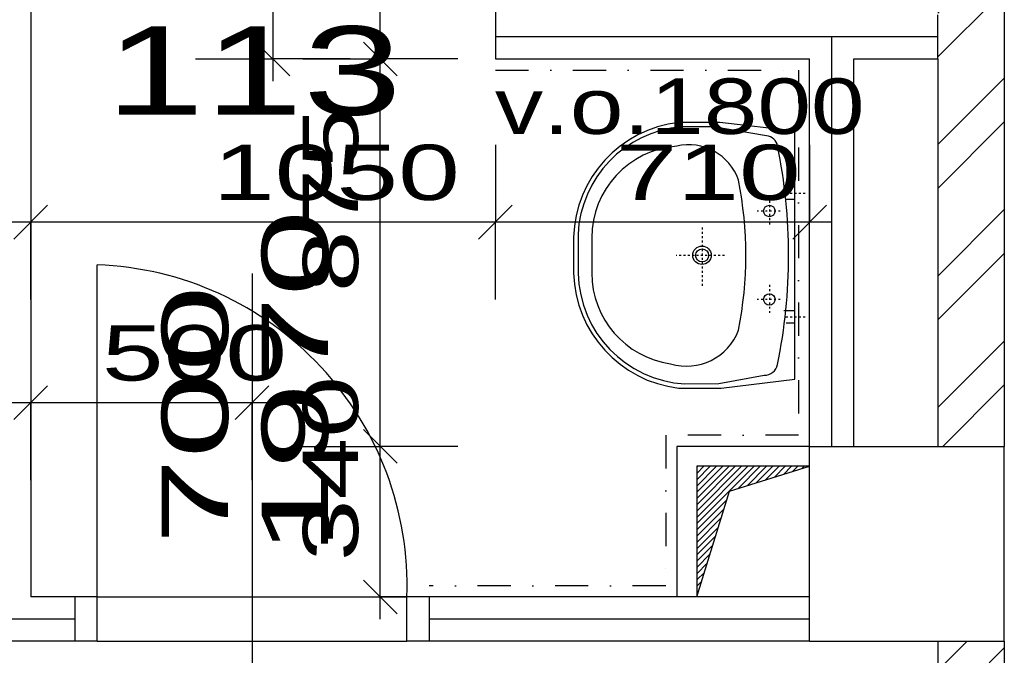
# Model space of a CAD drawing. Extents: x -196363 to 396902, y -489949 to -260582.
# Tile 184 of 256: x 219595 to 221820, y -380715 to -379279. Entities that reach past the tile are written whole.
import ezdxf

# ---------------------------------------------------------------- set-up
doc = ezdxf.new("R2010")
doc.units = 0
doc.header["$MEASUREMENT"] = 0
doc.linetypes.add('DASHED1', pattern=[1, 0.3, -0.4, 0.3])
doc.linetypes.add('DOTDASH', pattern=[1, 0.3, -0.2, 0, -0.2, 0.3])
for name, color, linetype in [('dvere', 1, 'Continuous'), ('koty', 1, 'Continuous'), ('navrh', 2, 'Continuous'), ('noszdiv', 1, 'Continuous'), ('obklady', 14, 'Continuous'), ('popdver', 6, 'Continuous'), ('srafy', 8, 'Continuous'), ('zarpred', 5, 'Continuous')]:
    doc.layers.add(name, color=color, linetype=linetype)
doc.styles.add('SPIRITTXTSTYLE1', font='ROMAN')
doc.styles.add('SPIRITTXTSTYLE2', font='txt')
doc.linetypes.add('TEPIZL3', pattern='A,0,-1,[9,dur+dsp vaclavov.shx,S=0.005714,R=0,X=-1,Y=0],0', length=1)
doc.dimstyles.new('SPIRITSTYLE622', dxfattribs={"dimtxt": 125, "dimasz": 12.7, "dimexe": 175, "dimexo": 193.572861, "dimgap": 50, "dimtad": 1, "dimdec": 3, "dimzin": 0, "dimdsep": 46, "dimlunit": 7, "dimtxsty": 'SPIRITTXTSTYLE1', "dimblk1": '_TICKMARKS622', "dimblk2": '_TICKMARKS622', "dimsah": 1, "dimcen": 0.09, "dimdle": 50, "dimclrd": 1, "dimclre": 1, "dimclrt": 1, "dimadec": 0, "dimazin": 0, "dimtfac": 1, "dimtdec": 4, "dimtofl": 0, "dimtmove": 1, "dimatfit": 0, "dimfxl": 0, "dimtolj": 1, "dimtzin": 0, "dimarcsym": 0})
doc.dimstyles.new('SPIRITSTYLE623', dxfattribs={"dimtxt": 125, "dimasz": 12.7, "dimexe": 175, "dimexo": 495.222656, "dimgap": 50, "dimtad": 1, "dimdec": 3, "dimzin": 0, "dimdsep": 46, "dimlunit": 7, "dimtxsty": 'SPIRITTXTSTYLE1', "dimblk1": '_TICKMARKS623', "dimblk2": '_TICKMARKS623', "dimsah": 1, "dimcen": 0.09, "dimdle": 50, "dimclrd": 1, "dimclre": 1, "dimclrt": 1, "dimadec": 0, "dimazin": 0, "dimtfac": 1, "dimtdec": 4, "dimtofl": 0, "dimtmove": 1, "dimatfit": 0, "dimfxl": 0, "dimtolj": 1, "dimtzin": 0, "dimarcsym": 0})
doc.dimstyles.new('SPIRITSTYLE624', dxfattribs={"dimtxt": 125, "dimasz": 12.7, "dimexe": 175, "dimexo": 85.201172, "dimgap": 50, "dimtad": 1, "dimdec": 3, "dimzin": 0, "dimdsep": 46, "dimlunit": 7, "dimtxsty": 'SPIRITTXTSTYLE1', "dimblk1": '_TICKMARKS624', "dimblk2": '_TICKMARKS624', "dimsah": 1, "dimcen": 0.09, "dimdle": 50, "dimclrd": 1, "dimclre": 1, "dimclrt": 1, "dimadec": 0, "dimazin": 0, "dimtfac": 1, "dimtdec": 4, "dimtofl": 0, "dimtmove": 1, "dimatfit": 0, "dimfxl": 0, "dimtolj": 1, "dimtzin": 0, "dimarcsym": 0})
doc.dimstyles.new('SPIRITSTYLE642', dxfattribs={"dimtxt": 125, "dimasz": 12.7, "dimexe": 175, "dimexo": 116.926369, "dimgap": 50, "dimtad": 1, "dimdec": 3, "dimzin": 0, "dimdsep": 46, "dimlunit": 7, "dimtxsty": 'SPIRITTXTSTYLE1', "dimblk1": '_TICKMARKS642', "dimblk2": '_TICKMARKS642', "dimsah": 1, "dimcen": 0.09, "dimdle": 50, "dimclrd": 1, "dimclre": 1, "dimclrt": 1, "dimadec": 0, "dimazin": 0, "dimtfac": 1, "dimtdec": 4, "dimtofl": 0, "dimtmove": 1, "dimatfit": 0, "dimfxl": 0, "dimtolj": 1, "dimtzin": 0, "dimarcsym": 0})
doc.dimstyles.new('SPIRITSTYLE643', dxfattribs={"dimtxt": 125, "dimasz": 12.7, "dimexe": 175, "dimexo": -71.71328, "dimgap": 50, "dimtad": 1, "dimdec": 3, "dimzin": 0, "dimdsep": 46, "dimlunit": 7, "dimtxsty": 'SPIRITTXTSTYLE1', "dimblk1": '_TICKMARKS643', "dimblk2": '_TICKMARKS643', "dimsah": 1, "dimcen": 0.09, "dimdle": 50, "dimclrd": 1, "dimclre": 1, "dimclrt": 1, "dimadec": 0, "dimazin": 0, "dimtfac": 1, "dimtdec": 4, "dimtofl": 0, "dimtmove": 1, "dimatfit": 0, "dimfxl": 0, "dimtolj": 1, "dimtzin": 0, "dimarcsym": 0})
pattern_1 = [(45, (582227.31, -258968), (-148.49243, 148.49243), []), (45, (582326.31, -258968), (-148.49243, 148.49243), [])]

# ---------------------------------------------------------------- blocks, each defined once
blk = doc.blocks.new('_TICKMARKS622')
at = {"color": 1, "linetype": 'Continuous'}
blk.add_line((-3, -3), (3, 3), dxfattribs=at)
blk = doc.blocks.new('*D1530')
at = {"color": 1, "linetype": 'Continuous', "ltscale": 300}
for p, q in [((220670.34375, -379561.46875, 1723.800049), (220670.34375, -379736.46875, 1723.800049)), ((221380.34375, -379561.46875, 1723.800049), (221380.34375, -379736.46875, 1723.800049)), ((221430.359375, -379736.46875, 1723.800049), (220620.328125, -379736.46875, 1723.800049)), ((220670.34375, -379911.46875, 1723.800049), (220670.34375, -379736.46875, 1723.800049)), ((221380.34375, -379911.46875, 1723.800049), (221380.34375, -379736.46875, 1723.800049))]:
    blk.add_line(p, q, dxfattribs=at)
at = {"color": 1, "linetype": 'Continuous', "ltscale": 300, "xscale": 12.69999980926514, "yscale": 12.69999980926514, "zscale": 12.69999980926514}
for p, rotation in [((220670.34375, -379736.46875, 1723.800049), 180.0000050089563), ((221380.34375, -379736.46875, 1723.800049), 360.0000100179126)]:
    blk.add_blockref('_TICKMARKS622', p, dxfattribs=dict(at, rotation=rotation))
at = {"color": 1, "linetype": 'Continuous', "ltscale": 300, "style": 'SPIRITTXTSTYLE1', "width": 1.5}
blk.add_text('710', height=125, rotation=360.000010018, dxfattribs=at).set_placement((220942, -379686.5, 1723.800049))
blk = doc.blocks.new('*D1531')
at = {"color": 1, "linetype": 'Continuous', "ltscale": 300}
for p, q in [((219620.328125, -379561.46875, 1723.800049), (219620.328125, -379736.46875, 1723.800049)), ((220670.34375, -379561.46875, 1723.800049), (220670.34375, -379736.46875, 1723.800049)), ((220720.34375, -379736.46875, 1723.800049), (219570.328125, -379736.46875, 1723.800049)), ((219620.328125, -379911.46875, 1723.800049), (219620.328125, -379736.46875, 1723.800049)), ((220670.34375, -379911.46875, 1723.800049), (220670.34375, -379736.46875, 1723.800049))]:
    blk.add_line(p, q, dxfattribs=at)
at = {"color": 1, "linetype": 'Continuous', "ltscale": 300, "xscale": 12.69999980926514, "yscale": 12.69999980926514, "zscale": 12.69999980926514}
for p, rotation in [((219620.328125, -379736.46875, 1723.800049), 180.0000050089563), ((220670.34375, -379736.46875, 1723.800049), 360.0000100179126)]:
    blk.add_blockref('_TICKMARKS622', p, dxfattribs=dict(at, rotation=rotation))
at = {"color": 1, "linetype": 'Continuous', "ltscale": 300, "style": 'SPIRITTXTSTYLE1', "width": 1.5}
blk.add_text('1050', height=125, rotation=360.000010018, dxfattribs=at).set_placement((220032.234375, -379686.5, 1723.800049))
blk = doc.blocks.new('_TICKMARKS623')
at = {"color": 1, "linetype": 'Continuous'}
blk.add_line((-3, -3), (3, 3), dxfattribs=at)
blk = doc.blocks.new('*D1532')
at = {"color": 1, "linetype": 'Continuous', "ltscale": 300}
for p, q in [((220410.140625, -380632.9375, 10), (220410.140625, -380192.90625, 10)), ((220235.140625, -380242.90625, 10), (220410.140625, -380242.90625, 10)), ((220585.140625, -380242.90625, 10), (220410.140625, -380242.90625, 10)), ((220235.140625, -380582.9375, 10), (220410.140625, -380582.9375, 10)), ((220585.140625, -380582.9375, 10), (220410.140625, -380582.9375, 10))]:
    blk.add_line(p, q, dxfattribs=at)
at = {"color": 1, "linetype": 'Continuous', "ltscale": 300, "xscale": 12.69999980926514, "yscale": 12.69999980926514, "zscale": 12.69999980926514}
for p, rotation in [((220410.140625, -380242.90625, 10), 90.00000250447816), ((220410.140625, -380582.9375, 10), 270.0000006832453)]:
    blk.add_blockref('_TICKMARKS623', p, dxfattribs=dict(at, rotation=rotation))
at = {"color": 1, "linetype": 'Continuous', "ltscale": 300, "style": 'SPIRITTXTSTYLE1', "width": 1.5}
blk.add_text('340', height=125, rotation=90.000002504, dxfattribs=at).set_placement((220360.15625, -380502.21875, 10))
blk = doc.blocks.new('*D1533')
at = {"color": 1, "linetype": 'Continuous', "ltscale": 300}
for p, q in [((220410.140625, -380292.90625, 10), (220410.140625, -379317.90625, 10)), ((220235.140625, -379367.90625, 10), (220410.140625, -379367.90625, 10)), ((220585.140625, -379367.90625, 10), (220410.140625, -379367.90625, 10)), ((220235.140625, -380242.90625, 10), (220410.140625, -380242.90625, 10)), ((220585.140625, -380242.90625, 10), (220410.140625, -380242.90625, 10))]:
    blk.add_line(p, q, dxfattribs=at)
at = {"color": 1, "linetype": 'Continuous', "ltscale": 300, "xscale": 12.69999980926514, "yscale": 12.69999980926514, "zscale": 12.69999980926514}
for p, rotation in [((220410.140625, -379367.90625, 10), 90.00000250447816), ((220410.140625, -380242.90625, 10), 270.0000006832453)]:
    blk.add_blockref('_TICKMARKS623', p, dxfattribs=dict(at, rotation=rotation))
at = {"color": 1, "linetype": 'Continuous', "ltscale": 300, "style": 'SPIRITTXTSTYLE1', "width": 1.5}
blk.add_text('875', height=125, rotation=90.000002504, dxfattribs=at).set_placement((220360.15625, -379894.71875, 10))
blk = doc.blocks.new('_TICKMARKS624')
at = {"color": 1, "linetype": 'Continuous'}
blk.add_line((-3, -3), (3, 3), dxfattribs=at)
blk = doc.blocks.new('*D1534')
at = {"color": 1, "linetype": 'Continuous', "ltscale": 300}
for p, q in [((220410.140625, -379417.90625, 10), (220410.140625, -377717.90625, 10)), ((220235.140625, -377767.9375, 10), (220410.140625, -377767.9375, 10)), ((220585.140625, -377767.9375, 10), (220410.140625, -377767.9375, 10)), ((220235.140625, -379367.90625, 10), (220410.140625, -379367.90625, 10)), ((220585.140625, -379367.90625, 10), (220410.140625, -379367.90625, 10))]:
    blk.add_line(p, q, dxfattribs=at)
at = {"color": 1, "linetype": 'Continuous', "ltscale": 300, "xscale": 12.69999980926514, "yscale": 12.69999980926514, "zscale": 12.69999980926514}
for p, rotation in [((220410.140625, -377767.9375, 10), 90.00000250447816), ((220410.140625, -379367.90625, 10), 270.0000006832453)]:
    blk.add_blockref('_TICKMARKS624', p, dxfattribs=dict(at, rotation=rotation))
at = {"color": 1, "linetype": 'Continuous', "ltscale": 300, "style": 'SPIRITTXTSTYLE1', "width": 1.5}
blk.add_text('1600', height=125, rotation=90.000002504, dxfattribs=at).set_placement((220360.15625, -378681, 10))
blk = doc.blocks.new('_TICKMARKS642')
at = {"color": 1, "linetype": 'Continuous'}
blk.add_line((-3, -3), (3, 3), dxfattribs=at)
blk = doc.blocks.new('*D1568')
at = {"color": 1, "linetype": 'Continuous', "ltscale": 300}
for p, q in [((219620.328125, -379969.21875, 1723.800049), (219620.328125, -380144.21875, 1723.800049)), ((220120.3125, -379969.21875, 1723.800049), (220120.3125, -380144.21875, 1723.800049)), ((220170.328125, -380144.21875, 1723.800049), (219570.328125, -380144.21875, 1723.800049)), ((219620.328125, -380319.21875, 1723.800049), (219620.328125, -380144.21875, 1723.800049)), ((220120.3125, -380319.21875, 1723.800049), (220120.3125, -380144.21875, 1723.800049))]:
    blk.add_line(p, q, dxfattribs=at)
at = {"color": 1, "linetype": 'Continuous', "ltscale": 300, "xscale": 12.69999980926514, "yscale": 12.69999980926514, "zscale": 12.69999980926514}
for p, rotation in [((219620.328125, -380144.21875, 1723.800049), 180.0000050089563), ((220120.3125, -380144.21875, 1723.800049), 360.0000100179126)]:
    blk.add_blockref('_TICKMARKS642', p, dxfattribs=dict(at, rotation=rotation))
at = {"color": 1, "linetype": 'Continuous', "ltscale": 300, "style": 'SPIRITTXTSTYLE1', "width": 1.5}
blk.add_text('500', height=125, rotation=360.000010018, dxfattribs=at).set_placement((219781.046875, -380094.21875, 1723.800049))
blk = doc.blocks.new('_TICKMARKS643')
at = {"color": 1, "linetype": 'Continuous'}
blk.add_line((-3, -3), (3, 3), dxfattribs=at)
blk = doc.blocks.new('*D1569')
at = {"color": 1, "linetype": 'Continuous', "ltscale": 300}
for p, q in [((220167.421875, -378817.90625, 1723.800049), (220167.421875, -379417.90625, 1723.800049)), ((219992.421875, -378867.90625, 1723.800049), (220167.421875, -378867.90625, 1723.800049)), ((220342.421875, -378867.90625, 1723.800049), (220167.421875, -378867.90625, 1723.800049)), ((219992.421875, -379367.90625, 1723.800049), (220167.421875, -379367.90625, 1723.800049)), ((220342.421875, -379367.90625, 1723.800049), (220167.421875, -379367.90625, 1723.800049))]:
    blk.add_line(p, q, dxfattribs=at)
at = {"color": 1, "linetype": 'Continuous', "ltscale": 300, "xscale": 12.69999980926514, "yscale": 12.69999980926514, "zscale": 12.69999980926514}
for p, rotation in [((220167.421875, -378867.90625, 1723.800049), 90.00000250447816), ((220167.421875, -379367.90625, 1723.800049), -90.00000250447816)]:
    blk.add_blockref('_TICKMARKS643', p, dxfattribs=dict(at, rotation=rotation))
at = {"color": 1, "linetype": 'Continuous', "ltscale": 300, "style": 'SPIRITTXTSTYLE1', "width": 1.5}
blk.add_text('500', height=125, rotation=450.000019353, dxfattribs=at).set_placement((220117.4375, -379207.21875, 1723.800049))

msp = doc.modelspace()

# ---------------------------------------------------------------- hatches: boundary and pattern name
at = {"layer": 'srafy', "linetype": 'Continuous', "ltscale": 300}
h = msp.add_hatch(dxfattribs=at)
h.set_pattern_fill('ZdivKER', color=8, scale=5.55625, style=0, pattern_type=2)
h.set_pattern_definition(pattern_1)
h.paths.add_polyline_path([(221820.32812, -377072.9375), (221670.34375, -377072.9375), (221670.34375, -377667.9375), (221670.34375, -377767.9375), (221670.34375, -379267.90625), (221670.34375, -379367.90625), (221670.34375, -380242.90625), (221820.32812, -380242.90625)], flags=0)
h = msp.add_hatch(dxfattribs=at)
h.set_pattern_fill('ZdivNP', color=8, scale=0.79375, style=0, pattern_type=2)
h.set_pattern_definition([(45.0000013, (582227.312, -258968), (-7.0710678, 7.0710678), [])])
h.paths.add_polyline_path([(221125.35938, -380582.9375), (221199.28125, -380344.25), (221380.34375, -380287.90625), (221125.35938, -380287.90625)], flags=0)
h = msp.add_hatch(dxfattribs=at)
h.set_pattern_fill('ZdivKER', color=8, scale=5.55625, style=0, pattern_type=2)
h.set_pattern_definition(pattern_1)
h.paths.add_polyline_path([(221670.34375, -380857.90625), (221820.32812, -380857.90625), (221820.32812, -380682.9375), (221670.34375, -380682.9375)], flags=0)

# ---------------------------------------------------------------- linework, layer by layer
at = {"layer": 'dvere', "color": 7, "linetype": 'Continuous', "ltscale": 300}
msp.add_line((219770.32812, -380582.9375, 900), (219770.32812, -379832.9375, 900), dxfattribs=at)
at = {"layer": 'dvere', "color": 1, "linetype": 'Continuous', "ltscale": 304.799988}
for p, q in [((219720.3125, -380582.9375), (219720.3125, -380682.9375)), ((220520.32812, -380582.9375), (220520.32812, -380682.9375))]:
    msp.add_line(p, q, dxfattribs=at)
at = {"layer": 'dvere', "color": 1, "linetype": 'Continuous', "ltscale": 300}
for p, q in [((219770.32812, -380582.9375), (220470.3125, -380582.9375)), ((219770.32812, -380682.9375), (220470.3125, -380682.9375))]:
    msp.add_line(p, q, dxfattribs=at)
at = {"layer": 'dvere', "color": 7, "linetype": 'Continuous', "ltscale": 300}
msp.add_arc((219745.32812, -380557.9375, 900), 725.42236, 358.02480127, 448.02481061, dxfattribs=at)
msp.add_point((220120.3125, -380582.9375, 900), dxfattribs=at)
at = {"layer": 'dvere', "color": 15, "linetype": 'Continuous', "ltscale": 250}
msp.add_point((220120.3125, -380682.9375), dxfattribs=at)
at = {"layer": 'navrh', "color": 2, "linetype": 'Continuous', "ltscale": 300}
for p, q in [((221820.32812, -377072.9375, 900), (221820.32812, -380242.90625, 900)), ((219620.32812, -377767.9375, 900), (219620.32812, -380582.9375, 900)), ((220670.34375, -379217.90625, 900), (220670.34375, -379367.90625, 900)), ((220670.34375, -379367.90625, 900), (221380.34375, -379367.90625, 900)), ((221380.34375, -380242.90625, 900), (221380.34375, -379367.90625, 900)), ((221480.34375, -379367.90625, 900), (221670.34375, -379367.90625, 900)), ((221480.34375, -380242.90625, 900), (221480.34375, -379367.90625, 900)), ((221670.34375, -379367.90625, 900), (221670.34375, -380242.90625, 900)), ((221380.34375, -380242.90625, 900), (221080.35938, -380242.90625, 900)), ((221080.35938, -380242.90625, 900), (221080.35938, -380582.9375, 900)), ((221380.34375, -380287.90625, 900), (221125.35938, -380287.90625, 900)), ((221125.35938, -380287.90625, 900), (221125.35938, -380582.9375, 900)), ((221199.28125, -380344.25, 900), (221380.34375, -380287.90625, 900)), ((221125.35938, -380582.9375, 900), (221199.28125, -380344.25, 900)), ((219770.32812, -380582.9375, 900), (219620.32812, -380582.9375, 900)), ((219770.32812, -380682.9375, 900), (219770.32812, -380582.9375, 900)), ((220470.3125, -380682.9375, 900), (220470.3125, -380582.9375, 900)), ((221380.34375, -380582.9375, 900), (220470.3125, -380582.9375, 900)), ((219770.32812, -380682.9375, 900), (218522.82812, -380682.9375, 900)), ((221380.34375, -380682.9375, 900), (220470.3125, -380682.9375, 900)), ((221670.34375, -380682.9375, 900), (221670.34375, -380857.90625, 900)), ((221820.32812, -380682.9375, 900), (221820.32812, -380857.90625, 900))]:
    msp.add_line(p, q, dxfattribs=at)
at = {"layer": 'noszdiv', "color": 1, "linetype": 'Continuous', "ltscale": 300}
for p, q in [((221380.34375, -380242.90625, 900), (221480.34375, -380242.90625, 900)), ((221380.34375, -380582.9375, 900), (221380.34375, -380242.90625, 900)), ((221480.34375, -380242.90625, 900), (221670.34375, -380242.90625, 900)), ((221670.34375, -380242.90625, 900), (221820.32812, -380242.90625, 900)), ((221820.32812, -380682.9375, 900), (221820.32812, -380242.90625, 900)), ((221380.34375, -380682.9375, 900), (221380.34375, -380582.9375, 900)), ((221380.34375, -380682.9375, 900), (221670.34375, -380682.9375, 900)), ((221670.34375, -380682.9375, 900), (221820.32812, -380682.9375, 900))]:
    msp.add_line(p, q, dxfattribs=at)
at = {"layer": 'obklady', "color": 14, "linetype": 'DOTDASH', "ltscale": 250}
for p, q in [((220670.34375, -379392.90625, 4347.59961), (221355.34375, -379392.90625, 4347.59961)), ((221355.34375, -379392.90625, 4347.59961), (221355.34375, -380217.90625, 4347.59961)), ((221355.34375, -380217.90625, 4347.59961), (221055.35938, -380217.90625, 4347.59961)), ((221055.35938, -380217.90625, 4347.59961), (221055.35938, -380557.9375, 4347.59961)), ((221055.35938, -380557.9375, 4347.59961), (220520.32812, -380557.9375, 4347.59961))]:
    msp.add_line(p, q, dxfattribs=at)
at = {"layer": 'popdver', "color": 6, "linetype": 'Continuous', "ltscale": 250}
msp.add_line((220120.3125, -379852.28125), (220120.3125, -380783.15625), dxfattribs=at)
at = {"layer": 'popdver', "color": 6, "linetype": 'Continuous', "ltscale": 304.799988}
msp.add_point((220120.3125, -380582.9375), dxfattribs=at)
at = {"layer": 'popdver', "color": 6, "linetype": 'Continuous', "ltscale": 250}
msp.add_point((220120.3125, -380582.9375), dxfattribs=at)
at = {"layer": 'srafy', "color": 8, "linetype": 'Continuous', "ltscale": 300}
msp.add_line((221670.34375, -379367.90625, 900), (221670.34375, -379267.90625, 900), dxfattribs=at)
at = {"layer": 'srafy', "color": 8, "linetype": 'TEPIZL3', "ltscale": 30}
for p, q in [((221670.34375, -379317.90625, 900), (220670.34375, -379317.90625, 900)), ((221430.32812, -380242.90625, 900), (221430.32812, -379317.90625, 900)), ((219720.3125, -380632.90625, 900), (218572.82812, -380632.90625, 900)), ((221380.34375, -380632.90625, 900), (220520.32812, -380632.90625, 900))]:
    msp.add_line(p, q, dxfattribs=at)
at = {"layer": 'zarpred', "color": 8, "linetype": 'Continuous'}
for p, q in [((221346.89062, -379657.5625), (221322.23438, -379657.5625)), ((221346.89062, -379684.96875), (221327.54688, -379684.96875)), ((221346.89062, -379936.96875), (221322.23438, -379936.96875)), ((221346.89062, -379964.34375), (221327.54688, -379964.34375))]:
    msp.add_line(p, q, dxfattribs=at)
at = {"layer": 'zarpred', "color": 8, "linetype": 'DASHED1', "ltscale": 14.000001}
for p, q in [((221370.15625, -379671.8125), (221322.23438, -379671.8125)), ((221289.35938, -379678.65625), (221289.35938, -379744.375)), ((221314, -379711.53125), (221261.98438, -379711.53125)), ((221137.39062, -379748.5), (221137.39062, -379879.9375)), ((221188.03125, -379811.5), (221078.5, -379811.5)), ((221289.35938, -379878.34375), (221289.35938, -379944.0625)), ((221314, -379911.1875), (221261.98438, -379911.1875)), ((221370.15625, -379951.21875), (221322.23438, -379951.21875))]:
    msp.add_line(p, q, dxfattribs=at)
at = {"layer": 'zarpred', "color": 5, "linetype": 'Continuous'}
for points in [[(221347.10938, -379531.21875), (221177.46875, -379511.59375), (221085.09375, -379511.21875, 0.3735613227), (220847.125, -379770.40625), (220847.125, -379770.40625), (220847.125, -379852.03125, 0.3724052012), (221084.32812, -380111.21875), (221084.32812, -380111.21875), (221180.29688, -380111.375), (221347.10938, -380091.21875)], [(220888.04688, -379851.1875, 0.3708738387), (221065.95312, -380056.59375, 0.3916131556), (221219.8125, -379980.71875, 0.0969293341), (221219.8125, -379641.6875, 0.3847571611), (221080.03125, -379565, 0.3922860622), (220888.04688, -379771.78125), (220888.04688, -379771.78125)]]:
    msp.add_lwpolyline(points, format="xyb", close=True, dxfattribs=at)
at = {"layer": 'zarpred', "color": 8, "linetype": 'Continuous'}
msp.add_lwpolyline([(220857.42188, -379851.90625, 0.3915576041), (221098.39062, -380101.78125), (221098.39062, -380101.78125), (221175.48438, -380101.21875), (221277.6875, -380082.0625, 0.3566107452), (221308, -380058.03125, 0.1005923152), (221308, -379564.375, 0.3243051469), (221283.15625, -379541.34375), (221283.15625, -379541.34375), (221163.32812, -379521.1875), (221089.9375, -379521.1875, 0.3749197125), (220857, -379763.5625), (220857, -379763.5625)], format="xyb", close=True, dxfattribs=at)
for centre, radius in [((221289.35938, -379711.21875), 12.93063), ((221137.39062, -379811.5), 14.78058), ((221289.35938, -379910.90625), 12.93063)]:
    msp.add_circle(centre, radius, dxfattribs=at)
at = {"layer": 'zarpred', "color": 5, "linetype": 'Continuous'}
msp.add_circle((221137.09375, -379811.21875), 20.87694, dxfattribs=at)

# ---------------------------------------------------------------- texts
at = {"layer": 'koty', "color": 1, "linetype": 'Continuous', "ltscale": 300, "style": 'SPIRITTXTSTYLE2', "width": 1.5}
msp.add_text('113', height=200, dxfattribs=at).set_placement((219789.54688, -379494.0625, 1723.80005))
at = {"layer": 'obklady', "color": 14, "linetype": 'Continuous', "ltscale": 300, "style": 'SPIRITTXTSTYLE1', "width": 1.3}
msp.add_text('v.o.1800', height=125.25, dxfattribs=at).set_placement((220669.26562, -379537.15625, 1723.80005))
at = {"layer": 'popdver', "color": 6, "linetype": 'Continuous', "ltscale": 250, "style": 'SPIRITTXTSTYLE1', "width": 1.75}
for s, p in [('1970', (220292.23438, -380489.65625)), ('700', (220066.20312, -380465.0625))]:
    msp.add_text(s, height=150, rotation=90.0000025, dxfattribs=at).set_placement(p)

# ---------------------------------------------------------------- dimensions: what is measured, and where the dimension line sits
at = {"layer": 'koty', "color": 1, "linetype": 'Continuous', "ltscale": 300}
for base, p1, p2, dimstyle, picture, middle in [((220410.14062, -379367.90625, 10), (220670.34375, -379367.90625, 10), (220670.34375, -377767.9375, 10), 'SPIRITSTYLE624', '*D1534', (220410.14062, -378567.90625, 10)), ((220167.42188, -378867.90625, 1723.80005), (220064.14062, -378867.90625, 1723.80005), (220670.34375, -379367.90625, 1723.80005), 'SPIRITSTYLE643', '*D1569', (220167.42188, -379117.90625, 1723.80005)), ((220410.14062, -380242.90625, 10), (221080.35938, -380242.90625, 10), (221080.35938, -379367.90625, 10), 'SPIRITSTYLE623', '*D1533', (220410.14062, -379805.40625, 10)), ((220410.14062, -380582.9375, 10), (221080.35938, -380582.9375, 10), (221080.35938, -380242.90625, 10), 'SPIRITSTYLE623', '*D1532', (220410.14062, -380412.9375, 10))]:
    dim = msp.add_linear_dim(base=base, p1=p1, p2=p2, angle=90.0000025, dimstyle=dimstyle, dxfattribs=at)
    dim.commit()
    dim.dimension.update_dxf_attribs({"geometry": picture, "text_midpoint": middle})
for base, p1, p2, dimstyle, picture, middle in [((220670.34375, -379736.46875, 1723.80005), (220670.34375, -379367.90625, 1723.80005), (219620.32812, -379367.90625, 1723.80005), 'SPIRITSTYLE622', '*D1531', (220145.32812, -379736.46875, 1723.80005)), ((221380.34375, -379736.46875, 1723.80005), (221380.34375, -379367.90625, 1723.80005), (220670.34375, -379367.90625, 1723.80005), 'SPIRITSTYLE622', '*D1530', (221025.34375, -379736.46875, 1723.80005)), ((220120.3125, -380144.21875, 1723.80005), (220120.3125, -379852.28125, 1723.80005), (219620.32812, -379852.28125, 1723.80005), 'SPIRITSTYLE642', '*D1568', (219870.34375, -380144.21875, 1723.80005))]:
    dim = msp.add_linear_dim(base=base, p1=p1, p2=p2, dimstyle=dimstyle, dxfattribs=at)
    dim.commit()
    dim.dimension.update_dxf_attribs({"geometry": picture, "text_midpoint": middle})

doc.saveas('drawing.dxf')
